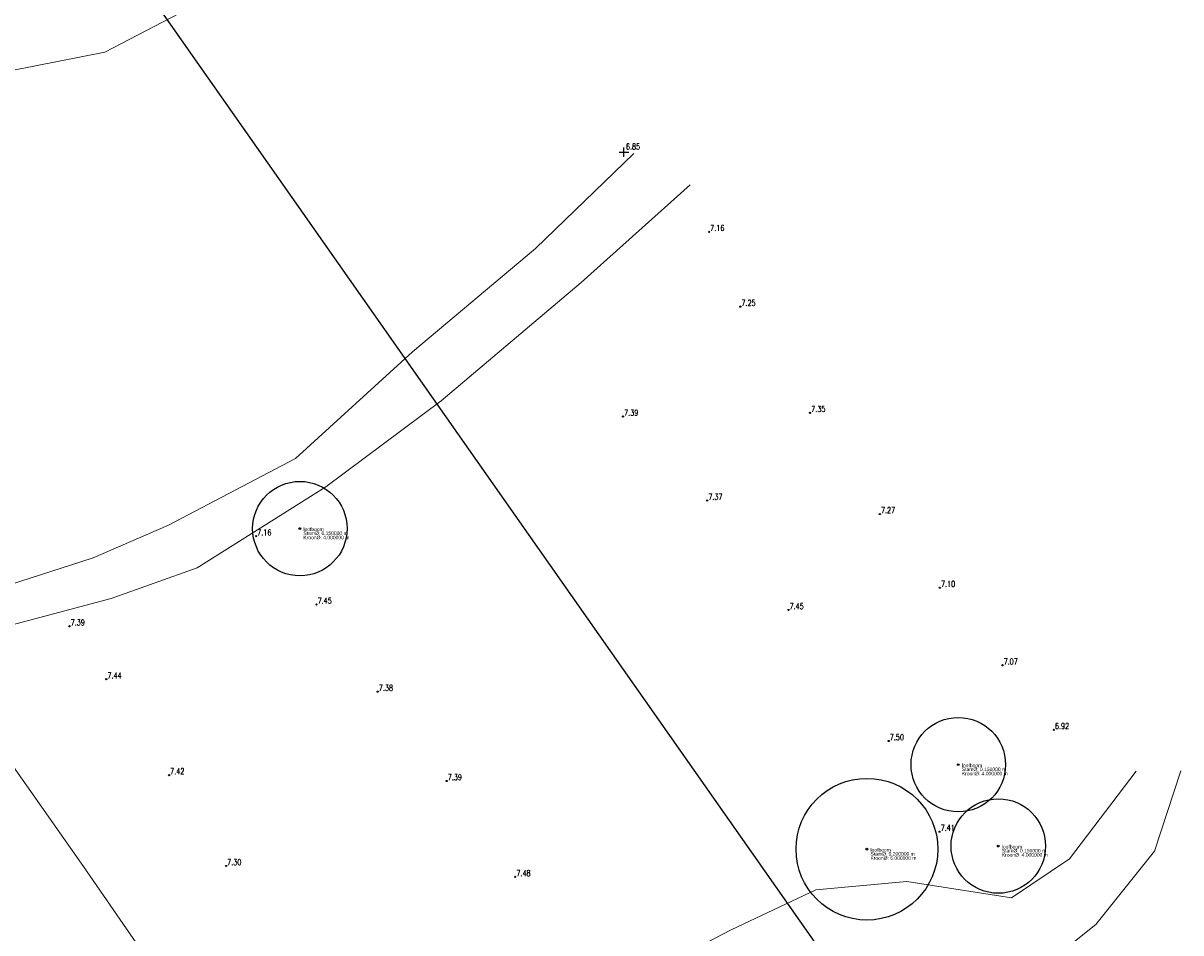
# Model space of a CAD drawing. Header units: metres. Extents: x 238236 to 238555, y 510830 to 510966.
# Tile 4 of 16: x 238317 to 238366, y 510860 to 510898. Entities that reach past the tile are written whole.
import ezdxf

# ---------------------------------------------------------------- set-up
doc = ezdxf.new("R2010")
doc.units = ezdxf.units.M
doc.header["$LTSCALE"] = 0.5
doc.layers.get('0').update_dxf_attribs({"linetype": 'CONTINUOUS'})
doc.layers.add('B-ME-AL-PROFIELLOCATIE-S', color=7, linetype='CONTINUOUS')
doc.layers.add('B-WE-WH-WATERPEIL-G', color=150, linetype='CONTINUOUS')
for name, color, linetype, lineweight in [('B-ME-GR-BOOM-S', 90, 'CONTINUOUS', 25), ('B-ME-GR-BOOM_KROON', 90, 'CONTINUOUS', 25), ('B-ME-GW-WATERGANG_WATERLIJN-G', 150, 'CONTINUOUS', 18), ('B-WE-GW-WATERGANG_INSTEEK-G', 90, 'CONTINUOUS', 18), ('B-WE-KW-KUNSTWERK_STEIGER-G', 170, 'CONTINUOUS', 18), ('X-XX-AL-HOOGTELABEL-S', 7, 'CONTINUOUS', 25)]:
    doc.layers.add(name, color=color, linetype=linetype, lineweight=lineweight)
doc.styles.add('18_200', font='romans.shx', dxfattribs={"width": 0.8, "height": 0.36})
doc.styles.add('NLCS-ISO-ANNOTATIEF-T18', font='NLCS-ISO.ttf', dxfattribs={"height": 1.8})
doc.styles.add('Stantec', font='arial.ttf')

# ---------------------------------------------------------------- blocks, each defined once
blk = doc.blocks.new('waterpeil')
for points in [[(-0.2, 0, 0), (0.2, 0, 0)], [(0, -0.2, 0), (0, 0.2, 0)]]:
    blk.add_polyline3d(points)
at = {"style": '18_200', "width": 0.8}
blk.add_attdef('HOOGTE', (0.083, 0.111), '', height=0.25, dxfattribs=at)
blk = doc.blocks.new('Losse hoogte')
blk.add_circle((0, 0), 0.025)
at = {"style": '18_200', "width": 0.8}
blk.add_attdef('HOOGTE', (0.047, 0.036), '', height=0.25, dxfattribs=at)
blk = doc.blocks.new('SGR-BOOM_KROONDIAMETER-SO')
blk.add_circle((0, 0), 0.5)
at = {"style": 'NLCS-ISO-ANNOTATIEF-T18', "flags": 1}
blk.add_attdef('KROONDIAMETER', (-0.0278, -0.1064), '', height=0.18, dxfattribs=at)
blk = doc.blocks.new('SGR-BOOM_NUMMER-SO_60')
blk.add_circle((0, 0), 0.125)
blk.add_circle((0, 0), 0.125)
at = {"style": 'Stantec'}
for tag, p in [('BOOMSOORT', (0.5, -0.35)), ('STAMDIAMETER', (0.5, -0.9)), ('KROONDIAMETER', (0.5, -1.5))]:
    blk.add_attdef(tag, p, '', height=0.5, dxfattribs=at)

msp = doc.modelspace()

# ---------------------------------------------------------------- linework, layer by layer
at = {"layer": 'B-ME-AL-PROFIELLOCATIE-S'}
msp.add_lwpolyline([(238296.062, 510936.536), (238352.665, 510855.893)], dxfattribs=at)
at = {"layer": 'B-ME-GW-WATERGANG_WATERLIJN-G'}
for points in [[(238287.68, 510889.077, 6.815), (238289.774, 510891.201, 6.746), (238291.77, 510893.406, 6.825), (238295.084, 510895.875, 6.836), (238299.012, 510896.671, 6.825), (238305.229, 510896.509, 6.773), (238309.563, 510896.238, 6.783), (238314.279, 510895.782, 6.81), (238320.235, 510896.956, 6.816), (238324.425, 510899.141, 6.765), (238328.218, 510900.986, 6.78), (238330.966, 510903.659, 6.771), (238331.105, 510907.571, 6.81), (238331.2, 510908.735, 6.795), (238334.699, 510913.723, 6.801), (238336.53, 510917.308, 6.776), (238338.987, 510920.342, 6.77), (238342.487, 510924.967, 6.746), (238346.588, 510928.253, 6.781), (238349.127, 510930.68, 6.807)], [(238342.642, 510892.666, 6.783), (238338.471, 510888.638, 6.795), (238333.266, 510884.269, 6.813), (238328.314, 510879.75, 6.834), (238322.941, 510876.928, 6.76), (238319.744, 510875.535, 6.808), (238314.879, 510873.971, 6.775), (238311.45, 510872.119, 6.828), (238308.238, 510869.902, 6.817), (238305.257, 510867.834, 6.773), (238303.957, 510865.746, 6.756), (238301.817, 510862.712, 6.8)], [(238333.224, 510832.692, 6.846), (238335.191, 510833.945, 6.844), (238339.097, 510836.268, 6.867), (238341.857, 510837.719, 6.782), (238344.186, 510839.69, 6.804), (238345.071, 510841.578, 6.8), (238344.53, 510843.857, 6.747), (238342.898, 510846.32, 6.725), (238342.223, 510847.99, 6.724), (238342.716, 510849.167, 6.843), (238343.719, 510849.595, 6.793), (238345.484, 510849.817, 6.807), (238347.566, 510850.082, 6.745), (238354.63, 510854.384, 6.858), (238358.612, 510857.144, 6.761), (238362.207, 510860.003, 6.783), (238364.683, 510863.12, 6.822), (238365.803, 510866.519, 6.835)]]:
    msp.add_polyline3d(points, dxfattribs=at)
at = {"layer": 'B-WE-GW-WATERGANG_INSTEEK-G'}
for points in [[(238345.019, 510891.344, 7.135), (238340.414, 510887.208, 7.153), (238334.479, 510882.192, 7.2), (238329.604, 510878.554, 7.196), (238324.153, 510875.12, 7.283), (238320.512, 510873.817, 7.333), (238315.242, 510872.415, 7.221), (238312.584, 510870.988, 7.215), (238309.291, 510868.881, 7.176), (238306.855, 510867.535, 7.195), (238305.256, 510865.335, 7.167), (238304.222, 510863.472, 7.16), (238303.956, 510861.021, 7.097)], [(238363.916, 510866.51, 6.988), (238361.087, 510862.792, 7.073), (238358.628, 510861.145, 7.156)], [(238358.628, 510861.145, 7.156), (238354.201, 510861.83, 7.25), (238350.343, 510861.485, 7.212), (238346.755, 510859.782, 7.266), (238343.113, 510857.883, 7.279), (238340.552, 510855.32, 7.272), (238338.54, 510852.766, 7.184), (238336.973, 510850.041, 7.182), (238336.947, 510847.225, 7.273), (238338.183, 510845.156, 7.377), (238340.086, 510843.869, 7.4), (238341.865, 510843.141, 7.327), (238341.88, 510842.175, 7.323), (238341.161, 510841.087, 7.348), (238339.065, 510839.399, 7.338), (238337.214, 510837.831, 7.284), (238332.903, 510835.982, 7.149), (238331.199, 510834.385, 7.324)]]:
    msp.add_polyline3d(points, dxfattribs=at)
at = {"layer": 'B-WE-KW-KUNSTWERK_STEIGER-G'}
msp.add_polyline3d([(238280.762, 510917.511, 10.54), (238281.857, 510915.957, 10.377), (238284.115, 510912.758, 10.383), (238288.941, 510905.866, 10.418), (238294.369, 510898.201, 10.473), (238299.467, 510890.899, 10.506), (238303.333, 510885.44, 10.538), (238308.085, 510878.51, 10.576), (238311.904, 510873.035, 10.606), (238319.338, 510862.472, 10.635), (238324.524, 510854.962, 10.702), (238330.678, 510846.14, 10.737), (238335.118, 510839.83, 10.776), (238341.952, 510830.046, 10.767)], dxfattribs=at)

# ---------------------------------------------------------------- block references
at = {"layer": 'B-ME-GR-BOOM-S', "xscale": 0.3, "yscale": 0.3, "zscale": 0.3}
for p, values in [((238328.499, 510876.779, 7.36), {'BOOMSOORT': 'loofboom', 'KROONDIAMETER': 'KroonØ: 4.000000 m', 'STAMDIAMETER': 'StamØ: 0.150000 m'}), ((238356.379, 510866.779, 7.196), {'BOOMSOORT': 'loofboom', 'KROONDIAMETER': 'KroonØ: 4.000000 m', 'STAMDIAMETER': 'StamØ: 0.150000 m'}), ((238352.511, 510863.199, 7.483), {'BOOMSOORT': 'loofboom', 'KROONDIAMETER': 'KroonØ: 6.000000 m', 'STAMDIAMETER': 'StamØ: 0.200000 m'}), ((238358.073, 510863.332, 7.35), {'BOOMSOORT': 'loofboom', 'KROONDIAMETER': 'KroonØ: 4.000000 m', 'STAMDIAMETER': 'StamØ: 0.150000 m'})]:
    msp.add_blockref('SGR-BOOM_NUMMER-SO_60', p, dxfattribs=at).add_auto_attribs(values)
at = {"layer": 'B-ME-GR-BOOM_KROON'}
for p, xscale, yscale, zscale in [((238328.499, 510876.779, 7.36), 4, 4, 4), ((238356.379, 510866.779, 7.196), 4, 4, 4), ((238352.511, 510863.199, 7.483), 6, 6, 6), ((238358.073, 510863.332, 7.35), 4, 4, 4)]:
    msp.add_blockref('SGR-BOOM_KROONDIAMETER-SO', p, dxfattribs=dict(at, xscale=xscale, yscale=yscale, zscale=zscale))
at = {"layer": 'B-WE-WH-WATERPEIL-G'}
msp.add_blockref('waterpeil', (238342.223, 510892.726, 6.849), dxfattribs=at).add_auto_attribs({'HOOGTE': '6.85'})
at = {"layer": 'X-XX-AL-HOOGTELABEL-S'}
for p, values in [((238345.828, 510889.352, 7.157), {'HOOGTE': '7.16'}), ((238347.148, 510886.18, 7.247), {'HOOGTE': '7.25'}), ((238342.183, 510881.527, 7.387), {'HOOGTE': '7.39'}), ((238350.102, 510881.686, 7.354), {'HOOGTE': '7.35'}), ((238345.745, 510877.966, 7.369), {'HOOGTE': '7.37'}), ((238353.057, 510877.396, 7.269), {'HOOGTE': '7.27'}), ((238326.646, 510876.457, 7.163), {'HOOGTE': '7.16'}), ((238355.601, 510874.276, 7.102), {'HOOGTE': '7.10'}), ((238329.203, 510873.566, 7.449), {'HOOGTE': '7.45'}), ((238349.188, 510873.332, 7.451), {'HOOGTE': '7.45'}), ((238318.748, 510872.643, 7.389), {'HOOGTE': '7.39'}), ((238358.253, 510870.991, 7.071), {'HOOGTE': '7.07'}), ((238320.303, 510870.399, 7.442), {'HOOGTE': '7.44'}), ((238331.797, 510869.874, 7.383), {'HOOGTE': '7.38'}), ((238360.424, 510868.257, 6.918), {'HOOGTE': '6.92'}), ((238353.43, 510867.781, 7.496), {'HOOGTE': '7.50'}), ((238322.962, 510866.339, 7.418), {'HOOGTE': '7.42'}), ((238334.714, 510866.089, 7.393), {'HOOGTE': '7.39'}), ((238355.585, 510863.942, 7.413), {'HOOGTE': '7.41'}), ((238325.376, 510862.489, 7.298), {'HOOGTE': '7.30'}), ((238337.619, 510862.026, 7.478), {'HOOGTE': '7.48'})]:
    msp.add_blockref('Losse hoogte', p, dxfattribs=at).add_auto_attribs(values)

doc.saveas('drawing.dxf')
